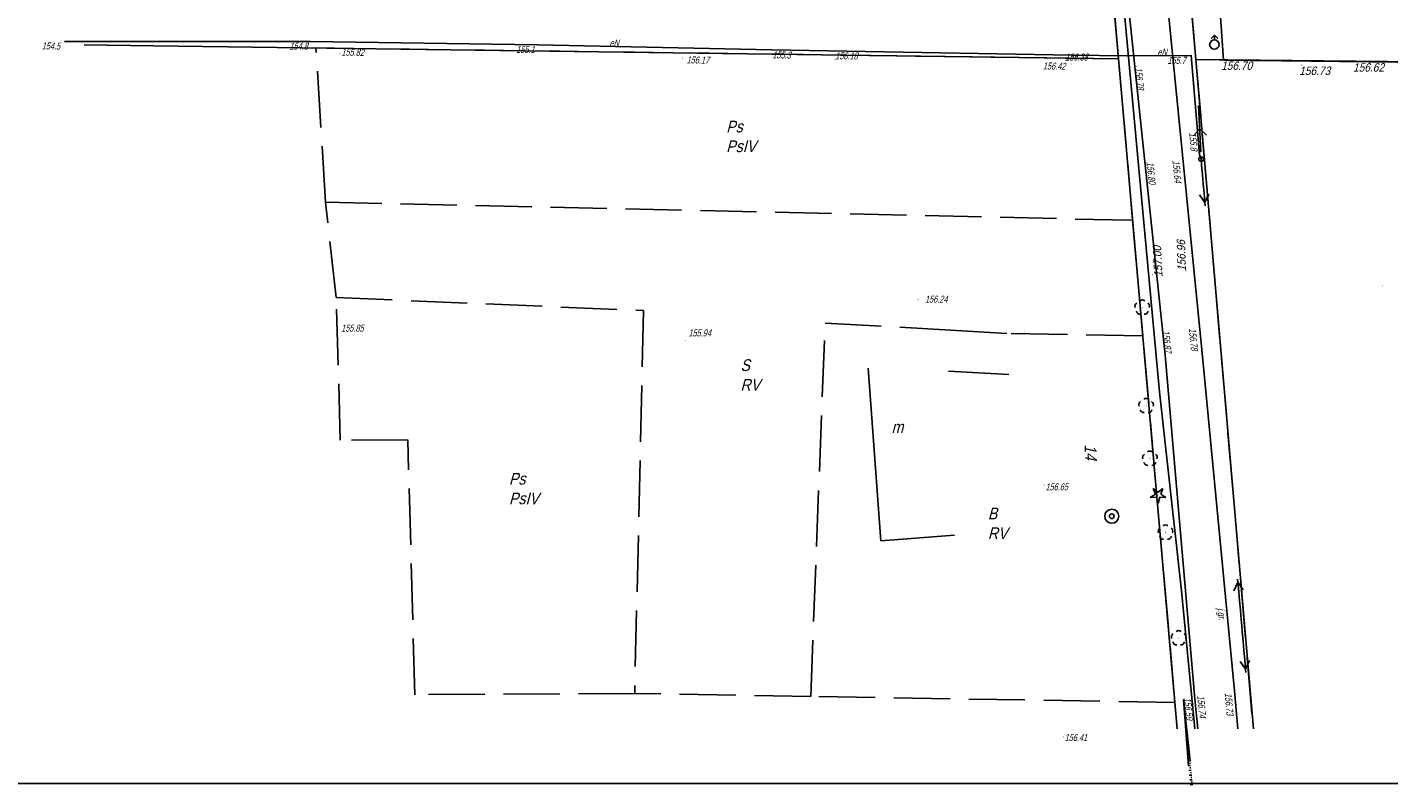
# Model space of a CAD drawing. Header units: metres. Extents: x 6582395 to 6583921, y 5752654 to 5753685.
# Tile 2 of 42: x 6582995 to 6583140, y 5752654 to 5752735. Entities that reach past the tile are written whole.
import ezdxf
from ezdxf.enums import TextEntityAlignment as Align

# ---------------------------------------------------------------- set-up
doc = ezdxf.new("R2010")
doc.units = ezdxf.units.M
doc.header["$LTSCALE"] = 2
for name, pattern in [('1.0_0.5', [38.1, 25.4, -12.7]), ('1.5_0.5', [50.8, 38.1, -12.7]), ('GESTRICHELT', [4, 3, -1]), ('mz1.25_0.5', [44.45, 31.75, -12.7])]:
    doc.linetypes.add(name, pattern=pattern)
for name, color, linetype in [('000 Inne (niezydentyfikowane)', 7, 'Continuous'), ('209-Opis konturu klasyfikacyjnego', 7, 'Continuous'), ('210-Oznaczenie użytku', 7, 'Continuous'), ('217-Granica konturu klasyfikcyjnego', 7, 'Continuous'), ('218-Granica użytku', 7, 'Continuous'), ('219-Linia granicy', 7, 'Continuous'), ('238-Punkt adresowy', 7, 'Continuous'), ('312-Budynek (powierzchnia)', 7, 'Continuous'), ('312-Funkcja i liczba kondygnacji', 7, 'Continuous'), ('403-Punkt określonej wysokości', 7, 'Continuous'), ('403-Punkt określonej wysokości - rzędna', 7, 'Continuous'), ('420-Krawędź jezdni', 7, 'Continuous'), ('510-Podpora jednosłupowa symb.-SEPOW', 7, 'Continuous'), ('516-Kierunek linii eN-SEPOW', 7, 'Continuous'), ('902-Ogrodzenie trwałe symb.', 7, 'Continuous'), ('drzewo iglaste (punkt)', 7, 'Continuous'), ('drzewo liściaste (punkt)', 7, 'Continuous'), ('hydrant (punkt)', 7, 'Continuous'), ('jezdnia (powierzchnia)', 7, 'Continuous'), ('jezdnia (powierzchnia)-Atr17', 7, 'Continuous'), ('przewód elektroenergetyczny (linia)', 7, 'Continuous'), ('przewód elektroenergetyczny (linia)-Atr1', 7, 'Continuous'), ('przewód elektroenergetyczny niskiego napięcia (linia) - symbol', 7, 'Continuous'), ('przewód telekomunikacyjny (linia)', 7, 'Continuous'), ('punkt o określonej wysokości (sieć elektroenergetyczna)', 7, 'Continuous'), ('punkt o określonej wysokości (sieć elektroenergetyczna)-Atr3', 7, 'Continuous'), ('punkt wysokościowy sztuczny', 7, 'Continuous'), ('punkt wysokościowy sztuczny-Atr2', 7, 'Continuous'), ('skarpa nieumocniona (powierzchnia)', 7, 'Continuous'), ('studnia (punkt)', 7, 'Continuous'), ('tabela', 7, 'Continuous')]:
    doc.layers.add(name, color=color, linetype=linetype)
doc.styles.add('STIL4', font='txt')
doc.linetypes.add('902-500', pattern='A,95.25,0,[2,014 Plan fotowoltaika Florentynow Mariampol zal 1.shx,S=0.058796,R=0,X=0,Y=0],95.25', length=190.5)

# ---------------------------------------------------------------- blocks, each defined once
blk = doc.blocks.new('PW01')
at = {"linetype": 'Continuous'}
blk.add_hatch(color=256, dxfattribs=at).paths.add_polyline_path([(0.045, 0, -1), (-0.045, 0, -1)], flags=16)
blk = doc.blocks.new('PW02')
at = {"linetype": 'Continuous'}
blk.add_hatch(color=256, dxfattribs=at).paths.add_polyline_path([(0.045, 0, -1), (-0.045, 0, -1)], flags=16)
blk = doc.blocks.new('US13')
at = {"linetype": 'Continuous'}
for radius in [0.75, 0.25]:
    blk.add_circle((0, 0), radius, dxfattribs=at)
blk = doc.blocks.new('OP021')
at = {"linetype": 'Continuous'}
blk.add_hatch(color=256, dxfattribs=at).paths.add_polyline_path([(0.05, 0, -1), (-0.05, 0, -1)], flags=16)
for centre, start, end in [((-0.38, 0.124), 121.308, 202.548), ((0, 0.4), 49.272, 130.728), ((0.38, 0.124), 337.452, 58.692), ((-0.235, -0.324), 193.221, 274.871), ((0.235, -0.324), 265.129, 346.779)]:
    blk.add_arc(centre, 0.4, start, end, dxfattribs=at)
blk = doc.blocks.new('801')
at = {"linetype": 'Continuous'}
blk.add_hatch(color=7, dxfattribs=at).paths.add_polyline_path([(0.045, 0, -1), (-0.045, 0, -1)], flags=16)
blk = doc.blocks.new('OP011')
at = {"linetype": 'Continuous'}
blk.add_hatch(color=256, dxfattribs=at).paths.add_polyline_path([(0.05, 0, -1), (-0.05, 0, -1)], flags=16)
for p, q in [((-0.828, -0.268), (-0.283, 0.093)), ((-0.283, 0.093), (-0.512, 0.706)), ((-0.512, 0.706), (0, 0.299)), ((0, 0.299), (0.512, 0.706)), ((0.512, 0.706), (0.283, 0.093)), ((0.283, 0.093), (0.828, -0.268)), ((-0.175, -0.24), (-0.828, -0.268)), ((0, -0.87), (-0.175, -0.24)), ((0.175, -0.24), (0, -0.87)), ((0.828, -0.268), (0.175, -0.24))]:
    blk.add_line(p, q, dxfattribs=at)
blk = doc.blocks.new('510')
at = {"color": 7, "linetype": 'Continuous'}
blk.add_circle((0, 0), 0.25, dxfattribs=at)
blk = doc.blocks.new('516')
at = {"color": 7, "linetype": 'Continuous'}
for p, q in [((0.75, 0), (5.75, 0)), ((3.25, 0), (2.543, 0.707)), ((3.25, 0), (2.543, -0.707))]:
    blk.add_line(p, q, dxfattribs=at)
blk = doc.blocks.new('US02')
at = {"linetype": 'Continuous'}
for p, q in [((0, 1), (-0.353, 0.647)), ((0, 0.5), (0, 1)), ((0, 1), (0.354, 0.647))]:
    blk.add_line(p, q, dxfattribs=at)
blk.add_circle((0, 0), 0.5, dxfattribs=at)
blk = doc.blocks.new('PE04')
at = {"linetype": 'Continuous'}
for p, q in [((0.65, 0), (0, 0)), ((0.65, 0), (1.65, 0)), ((1.65, 0), (2.65, 0)), ((2.65, 0), (3.65, 0)), ((3.65, 0), (4.65, 0)), ((4.65, 0), (3.784, 0.5)), ((4.65, 0), (3.784, -0.5)), ((4.65, 0), (5, 0))]:
    blk.add_line(p, q, dxfattribs=at)

msp = doc.modelspace()

# ---------------------------------------------------------------- linework, layer by layer
at = {"layer": '000 Inne (niezydentyfikowane)', "color": 7, "linetype": 'Continuous'}
for p, q in [((6583118.32, 5752662.36), (6583118.3, 5752662.36)), ((6583118.34, 5752662.11), (6583118.33, 5752662.11)), ((6583118.37, 5752661.86), (6583118.34, 5752661.85)), ((6583118.4, 5752661.61), (6583118.38, 5752661.6)), ((6583118.43, 5752661.35), (6583118.38, 5752661.35)), ((6583118.48, 5752660.85), (6583118.42, 5752660.84)), ((6583118.46, 5752661.1), (6583118.43, 5752661.1)), ((6583118.54, 5752660.34), (6583118.46, 5752660.34)), ((6583118.51, 5752660.6), (6583118.48, 5752660.59)), ((6583118.6, 5752659.84), (6583118.5, 5752659.83)), ((6583118.57, 5752660.09), (6583118.52, 5752660.09)), ((6583118.65, 5752659.34), (6583118.54, 5752659.32)), ((6583118.62, 5752659.59), (6583118.57, 5752659.58)), ((6583118.68, 5752659.08), (6583118.62, 5752659.08)), ((6583118.71, 5752658.83), (6583118.58, 5752658.82)), ((6583118.76, 5752658.33), (6583118.62, 5752658.31)), ((6583118.82, 5752657.82), (6583118.66, 5752657.8)), ((6583118.74, 5752658.58), (6583118.67, 5752658.57)), ((6583118.79, 5752658.07), (6583118.72, 5752658.07)), ((6583118.85, 5752657.57), (6583118.76, 5752657.56)), ((6583118.87, 5752657.32), (6583118.7, 5752657.3)), ((6583118.93, 5752656.81), (6583118.74, 5752656.79)), ((6583118.99, 5752656.31), (6583118.78, 5752656.28)), ((6583118.9, 5752657.06), (6583118.81, 5752657.05)), ((6583118.96, 5752656.56), (6583118.86, 5752656.55)), ((6583119.01, 5752656.05), (6583118.91, 5752656.04)), ((6583119.04, 5752655.8), (6583118.82, 5752655.78)), ((6583119.1, 5752655.3), (6583118.86, 5752655.27)), ((6583119.15, 5752654.79), (6583118.9, 5752654.77)), ((6583119.07, 5752655.55), (6583118.96, 5752655.54)), ((6583119.13, 5752655.05), (6583119.01, 5752655.03)), ((6583119.18, 5752654.54), (6583119.05, 5752654.53)), ((6583119.21, 5752654.29), (6583118.94, 5752654.26)), ((6583119.27, 5752653.78), (6583118.99, 5752653.75)), ((6583119.24, 5752654.04), (6583119.1, 5752654.02))]:
    msp.add_line(p, q, dxfattribs=at)
at = {"layer": '217-Granica konturu klasyfikcyjnego', "color": 3, "linetype": 'GESTRICHELT'}
for p, q in [((6583111.35, 5752731.2), (6583109.56, 5752751.59)), ((6583026.73, 5752715.89), (6583025.69, 5752732.36)), ((6583025.69, 5752732.36), (6583111.35, 5752731.2)), ((6583112.85, 5752713.97), (6583111.35, 5752731.2)), ((6583156.6, 5752730.72), (6583119.6, 5752731.11)), ((6583119.6, 5752731.11), (6583125.73, 5752659.7)), ((6583027.85, 5752705.73), (6583026.73, 5752715.89)), ((6583026.73, 5752715.89), (6583112.85, 5752713.97)), ((6583113.94, 5752701.65), (6583112.85, 5752713.97)), ((6583028.3, 5752690.51), (6583027.85, 5752705.73)), ((6583027.85, 5752705.73), (6583060.66, 5752704.34)), ((6583060.66, 5752704.34), (6583059.71, 5752663.49)), ((6583078.5, 5752663.17), (6583080.03, 5752703)), ((6583080.03, 5752703), (6583093.43, 5752702.26)), ((6583093.43, 5752702.26), (6583099.89, 5752701.88)), ((6583099.89, 5752701.88), (6583113.94, 5752701.65)), ((6583117.36, 5752662.53), (6583113.94, 5752701.65)), ((6583035.49, 5752690.54), (6583028.3, 5752690.51)), ((6583036.26, 5752663.36), (6583035.49, 5752690.54)), ((6583059.71, 5752663.49), (6583036.26, 5752663.36)), ((6583078.5, 5752663.17), (6583059.71, 5752663.49)), ((6583117.36, 5752662.53), (6583078.5, 5752663.17)), ((6583117.61, 5752659.7), (6583117.36, 5752662.53))]:
    msp.add_line(p, q, dxfattribs=at)
at = {"layer": '218-Granica użytku', "color": 3, "linetype": 'GESTRICHELT'}
for p, q in [((6583117.81, 5752751.94), (6583119.6, 5752731.11)), ((6583111.35, 5752731.2), (6583109.56, 5752751.59)), ((6583026.73, 5752715.89), (6583025.69, 5752732.36)), ((6583025.69, 5752732.36), (6583111.35, 5752731.2)), ((6583112.85, 5752713.97), (6583111.35, 5752731.2)), ((6583156.6, 5752730.72), (6583119.6, 5752731.11)), ((6583119.6, 5752731.11), (6583125.73, 5752659.7)), ((6583027.85, 5752705.73), (6583026.73, 5752715.89)), ((6583026.73, 5752715.89), (6583112.85, 5752713.97)), ((6583113.94, 5752701.65), (6583112.85, 5752713.97)), ((6583028.3, 5752690.51), (6583027.85, 5752705.73)), ((6583027.85, 5752705.73), (6583060.66, 5752704.34)), ((6583060.66, 5752704.34), (6583059.71, 5752663.49)), ((6583078.5, 5752663.17), (6583080.03, 5752703)), ((6583080.03, 5752703), (6583093.43, 5752702.26)), ((6583093.43, 5752702.26), (6583099.89, 5752701.88)), ((6583099.89, 5752701.88), (6583113.94, 5752701.65)), ((6583117.36, 5752662.53), (6583113.94, 5752701.65)), ((6583035.49, 5752690.54), (6583028.3, 5752690.51)), ((6583036.26, 5752663.36), (6583035.49, 5752690.54)), ((6583059.71, 5752663.49), (6583036.26, 5752663.36)), ((6583078.5, 5752663.17), (6583059.71, 5752663.49)), ((6583117.36, 5752662.53), (6583078.5, 5752663.17)), ((6583117.61, 5752659.7), (6583117.36, 5752662.53))]:
    msp.add_line(p, q, dxfattribs=at)
at = {"layer": '219-Linia granicy', "color": 7, "linetype": 'Continuous'}
for p, q in [((6583119.6, 5752731.11), (6583117.81, 5752751.94)), ((6583109.56, 5752751.59), (6583111.35, 5752731.2)), ((6583008.36, 5752732.59), (6583000.95, 5752732.69)), ((6583111.35, 5752731.2), (6583008.36, 5752732.59)), ((6583117.61, 5752659.7), (6583111.35, 5752731.2)), ((6583119.6, 5752731.11), (6583156.6, 5752730.72)), ((6583119.6, 5752731.11), (6583125.73, 5752659.7))]:
    msp.add_line(p, q, dxfattribs=at)
at = {"layer": '312-Budynek (powierzchnia)', "color": 7, "linetype": 'Continuous'}
for p, q in [((6583085.98, 5752679.79), (6583084.62, 5752698.18)), ((6583099.64, 5752697.51), (6583093.21, 5752697.89)), ((6583093.83, 5752680.38), (6583085.98, 5752679.79))]:
    msp.add_line(p, q, dxfattribs=at)
at = {"layer": '420-Krawędź jezdni', "color": 7, "linetype": '1.0_0.5'}
for p, q in [((6583112.28, 5752738.07), (6583116.31, 5752699.59)), ((6583120.27, 5752699.81), (6583116.43, 5752738.47))]:
    msp.add_line(p, q, dxfattribs=at)
at = {"layer": '902-Ogrodzenie trwałe symb.', "color": 7, "linetype": '902-500'}
msp.add_lwpolyline([(6583156.96, 5752762.17), (6583156.61, 5752730.75), (6583156.6, 5752730.65), (6583122.56, 5752731.05), (6583121.07, 5752752.78)], dxfattribs=at)
at = {"layer": 'jezdnia (powierzchnia)', "color": 7, "linetype": '1.5_0.5'}
for points in [[(6583119.8, 5752659.7), (6583119.5, 5752662.93), (6583116.31, 5752699.59)], [(6583124.07, 5752659.7), (6583123.72, 5752663.78), (6583120.27, 5752699.81)]]:
    msp.add_lwpolyline(points, dxfattribs=at)
at = {"layer": 'przewód elektroenergetyczny (linia)', "color": 1, "linetype": 'Continuous'}
msp.add_lwpolyline([(6583120.16, 5752720.49), (6583119.97, 5752720.95), (6583119.11, 5752731.55), (6583112.24, 5752731.52), (6583106.36, 5752731.59), (6583074.33, 5752732.15), (6583049.33, 5752732.69), (6583025.13, 5752733.06), (6582998.88, 5752733.06)], dxfattribs=at)
at = {"layer": 'przewód telekomunikacyjny (linia)', "color": 30, "linetype": 'Continuous'}
msp.add_lwpolyline([(6583119.5, 5752659.7), (6583118.08, 5752674.44), (6583115.71, 5752695.67), (6583111.04, 5752746.04), (6583110.19, 5752753.86), (6583111.2, 5752758.11), (6583109.99, 5752778.24), (6583108.72, 5752790.51), (6583102.33, 5752832.39), (6583098.84, 5752867.91), (6583097.09, 5752894.15), (6583094.04, 5752922.32), (6583092.42, 5752958.16), (6583090.99, 5752973.4), (6583087.17, 5752999.11), (6583085.65, 5753010.58), (6583085.54, 5753014.19), (6583083.15, 5753044.14)], dxfattribs=at)
at = {"layer": 'skarpa nieumocniona (powierzchnia)', "color": 7, "linetype": 'mz1.25_0.5'}
for p, q in [((6583118.26, 5752662.86), (6583118.99, 5752656.31)), ((6583118.82, 5752655.78), (6583118.26, 5752662.86))]:
    msp.add_line(p, q, dxfattribs=at)
at = {"layer": 'tabela', "color": 7, "linetype": 'Continuous'}
msp.add_line((6582394.59, 5752653.88), (6583919.87, 5752653.88), dxfattribs=at)

# ---------------------------------------------------------------- block references
at = {"layer": '403-Punkt określonej wysokości', "xscale": 0.9999999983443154, "yscale": 0.9999999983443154}
for p in [(6583122.54, 5752731.09), (6583130.87, 5752730.54), (6583136.61, 5752730.9), (6583118.54, 5752708.55), (6583114.97, 5752708.15)]:
    msp.add_blockref('801', p, dxfattribs=at)
at = {"layer": '510-Podpora jednosłupowa symb.-SEPOW'}
msp.add_blockref('510', (6583120.16, 5752720.49), dxfattribs=at)
at = {"layer": '516-Kierunek linii eN-SEPOW', "xscale": 1.000000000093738, "yscale": 1.000000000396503, "rotation": 92.74100000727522}
msp.add_blockref('516', (6583120.16, 5752720.49), dxfattribs=at)
at = {"layer": 'drzewo iglaste (punkt)', "xscale": 0.9999999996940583, "yscale": 1.000000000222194}
msp.add_blockref('OP011', (6583115.56, 5752684.66), dxfattribs=at)
at = {"layer": 'drzewo liściaste (punkt)', "xscale": 1.000000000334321, "yscale": 1.000000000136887}
for p in [(6583113.88, 5752704.68), (6583114.29, 5752694.17), (6583114.69, 5752688.55), (6583116.36, 5752680.67), (6583117.76, 5752669.4)]:
    msp.add_blockref('OP021', p, dxfattribs=at)
at = {"layer": 'hydrant (punkt)'}
msp.add_blockref('US02', (6583121.57, 5752732.71), dxfattribs=at)
at = {"layer": 'przewód elektroenergetyczny niskiego napięcia (linia) - symbol'}
for p, xscale, yscale, rotation in [((6583120.16, 5752720.49), 0.9999999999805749, 1.000000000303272, 274.9720000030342), ((6583124.49, 5752670.72), 0.9999999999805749, 1.000000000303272, 94.97200000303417), ((6583124.49, 5752670.72), 0.9999999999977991, 1.000000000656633, 275.1280000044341)]:
    msp.add_blockref('PE04', p, dxfattribs=dict(at, xscale=xscale, yscale=yscale, rotation=rotation))
at = {"layer": 'punkt o określonej wysokości (sieć elektroenergetyczna)', "xscale": 0.9999999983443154, "yscale": 0.9999999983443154}
for p in [(6582998.88, 5752733.06), (6583025.13, 5752733.06), (6583049.33, 5752732.69), (6583074.33, 5752732.15), (6583119.11, 5752731.55), (6583119.97, 5752720.95)]:
    msp.add_blockref('PW01', p, dxfattribs=at)
at = {"layer": 'punkt wysokościowy sztuczny', "xscale": 0.9999999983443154, "yscale": 0.9999999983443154}
for p in [(6583028.28, 5752731.78), (6583064.85, 5752731.27), (6583081.11, 5752731.13), (6583105.67, 5752731.01), (6583106.32, 5752730.64), (6583113.29, 5752730.36), (6583114.14, 5752720), (6583118.24, 5752720.55), (6583139.49, 5752706.97), (6583089.93, 5752705.5), (6583027.99, 5752701.76), (6583065.12, 5752701.16), (6583116.31, 5752699.59), (6583120.27, 5752699.81), (6583103.43, 5752685.71), (6583123.72, 5752663.78), (6583118.26, 5752662.86), (6583119.5, 5752662.93), (6583105.45, 5752658.86)]:
    msp.add_blockref('PW02', p, dxfattribs=at)
at = {"layer": 'studnia (punkt)'}
msp.add_blockref('US13', (6583110.62, 5752682.4), dxfattribs=at)

# ---------------------------------------------------------------- texts
at = {"layer": '209-Opis konturu klasyfikacyjnego', "color": 3, "style": 'STIL4', "oblique": 15, "width": 0.9}
for s, p in [('PsIV', (6583069.48, 5752721.24)), ('RV', (6583071, 5752695.79)), ('PsIV', (6583046.3, 5752683.67)), ('RV', (6583097.4, 5752679.96))]:
    msp.add_text(s, height=1.25, dxfattribs=at).set_placement(p)
at = {"layer": '210-Oznaczenie użytku', "color": 3, "style": 'STIL4', "oblique": 15, "width": 0.9}
for s, p in [('Ps', (6583069.48, 5752723.34)), ('S', (6583071, 5752697.89)), ('Ps', (6583046.3, 5752685.77)), ('B', (6583097.4, 5752682.06))]:
    msp.add_text(s, height=1.25, dxfattribs=at).set_placement(p)
at = {"layer": '238-Punkt adresowy', "color": 7, "style": 'STIL4', "oblique": 15, "width": 0.9}
msp.add_text('14', height=1.25, rotation=-87.891, dxfattribs=at).set_placement((6583107.72, 5752690.06))
at = {"layer": '312-Funkcja i liczba kondygnacji', "color": 7, "style": 'STIL4', "oblique": 15, "width": 0.9}
msp.add_text('m', height=1.25, rotation=-0.001, dxfattribs=at).set_placement((6583087.75, 5752691.29), align=Align.CENTER)
at = {"layer": '403-Punkt określonej wysokości - rzędna', "color": 7, "style": 'STIL4', "oblique": 15, "width": 0.9}
for s, p in [('156.70', (6583122.29, 5752730.02)), ('156.73', (6583130.62, 5752729.47)), ('156.62', (6583136.36, 5752729.83))]:
    msp.add_text(s, height=0.9, dxfattribs=at).set_placement(p)
for s, rotation, p in [('157.00', 92.732, (6583116.05, 5752707.94)), ('156.96', 91.604, (6583118.54, 5752708.55))]:
    msp.add_text(s, height=0.9, rotation=rotation, dxfattribs=at).set_placement(p)
at = {"layer": 'jezdnia (powierzchnia)-Atr17', "color": 7, "style": 'STIL4', "oblique": 15, "width": 0.72}
msp.add_text('j.gr.', height=0.75, rotation=-84.53, dxfattribs=at).set_placement((6583121.92, 5752672.57))
at = {"layer": 'przewód elektroenergetyczny (linia)-Atr1', "color": 1, "style": 'STIL4', "oblique": 15, "width": 0.72}
for rotation, p in [(-1.238, (6583057.02, 5752732.52)), (0.25, (6583115.5, 5752731.53))]:
    msp.add_text('eN', height=0.75, rotation=rotation, dxfattribs=at).set_placement(p)
at = {"layer": 'punkt o określonej wysokości (sieć elektroenergetyczna)-Atr3', "color": 1, "style": 'STIL4', "oblique": 15, "width": 0.72}
for s, rotation, p in [('154.5', -1.103, (6582996.43, 5752732.21)), ('155.1', -0.876, (6583047.06, 5752731.83)), ('155.3', -1.002, (6583074.4, 5752731.25)), ('155.7', 0.25, (6583116.56, 5752730.65)), ('155.8', -85.362, (6583118.88, 5752723.32))]:
    msp.add_text(s, height=0.75, rotation=rotation, dxfattribs=at).set_placement(p)
msp.add_text('154.8', height=0.75, dxfattribs=at).set_placement((6583022.87, 5752732.17))
at = {"layer": 'punkt wysokościowy sztuczny-Atr2', "color": 7, "style": 'STIL4', "oblique": 15, "width": 0.72}
for s, rotation, p in [('155.82', -0.876, (6583028.41, 5752731.54)), ('156.17', -1.238, (6583065.24, 5752730.72)), ('156.42', -1.002, (6583103.27, 5752730.07)), ('156.78', -84.022, (6583113.08, 5752730.25)), ('156.80', -84.022, (6583114.32, 5752720.18)), ('156.64', -84.328, (6583117.09, 5752720.34)), ('156.87', -84.022, (6583116.01, 5752702.2)), ('156.78', -84.328, (6583118.84, 5752702.44)), ('156.74', -84.63, (6583119.73, 5752663.26)), ('156.73', -85.133, (6583122.67, 5752663.53)), ('156.59', -83.67, (6583118.31, 5752663.02))]:
    msp.add_text(s, height=0.75, rotation=rotation, dxfattribs=at).set_placement(p)
for s, p in [('156.18', (6583081.11, 5752731.13)), ('156.38', (6583105.67, 5752731.01)), ('156.24', (6583090.69, 5752705.18)), ('155.85', (6583028.38, 5752702.09)), ('155.94', (6583065.45, 5752701.58)), ('156.65', (6583103.54, 5752685.16)), ('156.41', (6583105.59, 5752658.41))]:
    msp.add_text(s, height=0.75, dxfattribs=at).set_placement(p)

doc.saveas('drawing.dxf')
